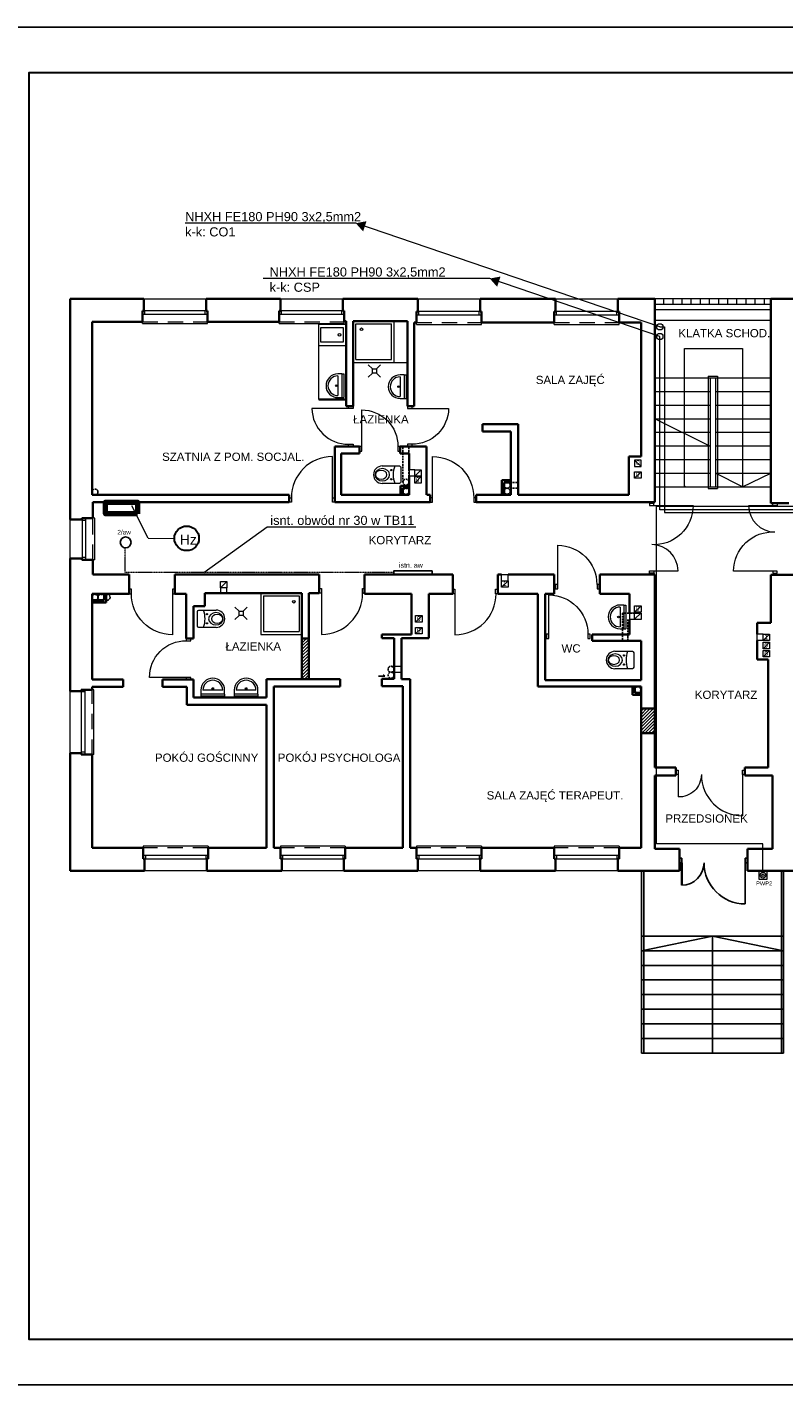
# Model space of a CAD drawing. Header units: millimetres. Extents: x -1249 to 11358, y -460 to 20182.
# Tile 16 of 37: x 1550 to 3205, y 11155 to 14125. Entities that reach past the tile are written whole.
import ezdxf
from ezdxf.enums import TextEntityAlignment as Align

# ---------------------------------------------------------------- set-up
doc = ezdxf.new("R2010")
doc.units = ezdxf.units.MM
for name, pattern in [('BORDERX2', [3.5, 1, -0.5, 1, -0.5, 0, -0.5]), ('DASHEDX2', [1.5, 1, -0.5]), ('DGN Style 2', [55.531736, 33.319042, -22.212694])]:
    doc.linetypes.add(name, pattern=pattern)
for name, color, linetype, lineweight in [('1 cienka', 7, 'Continuous', 9), ('dzrwi', 6, 'Continuous', 0), ('inwentaryzacja', 7, 'Continuous', 35), ('KONTURY', 92, 'Continuous', 30), ('OKNA', 3, 'Continuous', 20), ('proj.wentylacja', 214, 'Continuous', 25), ('proj.zamur.otworów', 251, 'Continuous', 15), ('przerywane', 7, 'DGN Style 2', 0), ('technologia', 160, 'Continuous', 35), ('WYPOSAZENIE', 4, 'Continuous', 0), ('ściana proj. - dział', 255, 'Continuous', 35)]:
    doc.layers.add(name, color=color, linetype=linetype, lineweight=lineweight)
for name, color, linetype in [('elektryka', 7, 'Continuous'), ('i_eE', 5, 'Continuous'), ('opisy', 7, 'Continuous'), ('OPRAWA02', 4, 'Continuous'), ('OPRAWAEX', 2, 'Continuous')]:
    doc.layers.add(name, color=color, linetype=linetype)
doc.styles.add('jagoda-100', font='arial.ttf', dxfattribs={"height": 18})
doc.styles.get("Standard").update_dxf_attribs({"font": 'ARIAL.TTF'})
doc.styles.add('Style-SWISSLT_1250', font='SWISSLT_1250.shx')
pattern_1 = [(45, (262851.428, -167947.0687), (-3.535533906, 3.535533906), [])]

# ---------------------------------------------------------------- blocks, each defined once
blk = doc.blocks.new('strzałka')
at = {"layer": 'i_eE', "transparency": 33554687}
h = blk.add_hatch(color=256, dxfattribs=at)
h.dxf.hatch_style = 1
h.paths.add_polyline_path([(4746.2, 7400.9), (4753.8, 7423.4), (4730.2, 7418.9)])
blk = doc.blocks.new('2aw')
blk.add_circle((67864, -24691), 118)
at = {"layer": 'OPRAWAEX', "color": 7}
blk.add_text('2/aw', height=100, dxfattribs=at).set_placement((67683, -24518))
blk = doc.blocks.new('*U142')
at = {"layer": 'OKNA', "linetype": 'Continuous'}
for p, q in [((72.5, 1), (-69.5, 1)), ((-66.5, 27), (69.5, 27)), ((-64.5, -7), (-64.5, 1)), ((67.5, -7), (67.5, 1)), ((72.5, -7), (-69.5, -7)), ((-69.5, -27), (-69.5, -23)), ((-69.5, -27), (72.5, -27)), ((72.5, -27), (72.5, -23))]:
    blk.add_line(p, q, dxfattribs=at)
at = {"layer": 'OKNA', "linetype": 'DGN Style 2'}
blk.add_line((-69.5, -23), (72.5, -23), dxfattribs=at)
blk = doc.blocks.new('*U143')
at = {"layer": 'OKNA', "linetype": 'Continuous'}
for p, q in [((72.5, 1), (-69.5, 1)), ((-66.5, 29), (69.5, 29)), ((-64.5, -7), (-64.5, 1)), ((67.5, -7), (67.5, 1)), ((72.5, -7), (-69.5, -7)), ((-69.5, -27), (-69.5, -23)), ((-69.5, -27), (72.5, -27)), ((72.5, -27), (72.5, -23))]:
    blk.add_line(p, q, dxfattribs=at)
at = {"layer": 'OKNA', "linetype": 'DGN Style 2'}
blk.add_line((-69.5, -23), (72.5, -23), dxfattribs=at)
blk = doc.blocks.new('*U144')
at = {"layer": 'OKNA', "linetype": 'Continuous'}
for p, q in [((75, 1), (-16, 1)), ((-13, 27), (72, 27)), ((-11, -7), (-11, 1)), ((70, -7), (70, 1)), ((75, -7), (-16, -7)), ((-16, -27), (-16, -23)), ((-16, -27), (75, -27)), ((75, -27), (75, -23))]:
    blk.add_line(p, q, dxfattribs=at)
at = {"layer": 'OKNA', "linetype": 'DGN Style 2'}
blk.add_line((-16, -23), (75, -23), dxfattribs=at)
blk = doc.blocks.new('*U145')
at = {"layer": 'OKNA', "linetype": 'Continuous'}
for p, q in [((72.5, 1), (-69.5, 1)), ((-66.5, 25), (69.5, 25)), ((-64.5, -7), (-64.5, 1)), ((67.5, -7), (67.5, 1)), ((72.5, -7), (-69.5, -7)), ((-69.5, -27), (-69.5, -23)), ((-69.5, -27), (72.5, -27)), ((72.5, -27), (72.5, -23))]:
    blk.add_line(p, q, dxfattribs=at)
at = {"layer": 'OKNA', "linetype": 'DGN Style 2'}
blk.add_line((-69.5, -23), (72.5, -23), dxfattribs=at)
blk = doc.blocks.new('A$C5D6B6965')
at = {"layer": 'WYPOSAZENIE'}
for p, q in [((15, 30), (0, 45)), ((15, 15), (0, 0)), ((15, 30), (30, 30)), ((15, 15), (15, 30)), ((30, 15), (15, 15)), ((30, 30), (45, 45)), ((30, 30), (30, 15)), ((30, 15), (45, 0))]:
    blk.add_line(p, q, dxfattribs=at)
blk = doc.blocks.new('istn. aw')
blk.add_lwpolyline([(2553.5, 16168.5), (2469.5, 16168.5), (2469.5, 16160.4), (2553.5, 16160.4)], close=True)
blk.add_text('istn. aw', height=11.03).set_placement((2480.6, 16175.2))

msp = doc.modelspace()

# ---------------------------------------------------------------- hatches: boundary and pattern name
at = {"layer": 'dzrwi'}
h = msp.add_hatch(color=256, dxfattribs=at)
edge = h.paths.add_edge_path()
edge.add_arc((2988.235, 13119.788), 2.531, 0, 360)
at = {"layer": 'proj.zamur.otworów'}
h = msp.add_hatch(dxfattribs=at)
h.set_pattern_fill('ANSI31', color=256, scale=40, style=0)
h.set_pattern_definition(pattern_1)
h.paths.add_polyline_path([(2150.735, 12698.788), (2165.735, 12698.788), (2165.735, 12787.788), (2150.735, 12787.788)])
h = msp.add_hatch(dxfattribs=at)
h.set_pattern_fill('ANSI31', color=256, scale=40, style=0)
h.set_pattern_definition(pattern_1)
h.paths.add_polyline_path([(2912.735, 12607.788), (2922.735, 12607.788), (2922.735, 12634.788), (2912.735, 12634.788)])
h.paths.add_polyline_path([(2912.735, 12629.788), (2902.735, 12629.788), (2902.735, 12607.788), (2912.735, 12607.788)])
h.paths.add_polyline_path([(2912.735, 12629.788), (2912.735, 12634.788), (2902.735, 12634.788), (2902.735, 12629.788)])
h.paths.add_polyline_path([(2902.735, 12634.788), (2892.735, 12634.788), (2892.735, 12607.788), (2902.735, 12607.788)])
h.paths.add_polyline_path([(2902.735, 12607.788), (2892.735, 12607.788), (2892.735, 12580.788), (2902.735, 12580.788)])
h.paths.add_polyline_path([(2912.735, 12607.788), (2902.735, 12607.788), (2902.735, 12585.788), (2912.735, 12585.788)])
h.paths.add_polyline_path([(2912.735, 12580.788), (2922.735, 12580.788), (2922.735, 12607.788), (2912.735, 12607.788)])
h.paths.add_polyline_path([(2902.735, 12585.788), (2902.735, 12580.788), (2912.735, 12580.788), (2912.735, 12585.788)])

# ---------------------------------------------------------------- linework, layer by layer
at = {"layer": '1 cienka', "color": 1, "linetype": 'Continuous'}
for q in [(1778.786, 13077.926), (1871.901, 13006.836)]:
    msp.add_line((1814.759, 13006.898), q, dxfattribs=at)
at = {"layer": '1 cienka', "color": 1, "linetype": 'Continuous', "lineweight": 30}
msp.add_circle((1898.772, 13006.836), 26.871, dxfattribs=at)
at = {"layer": 'dzrwi'}
for p, q in [((3176.735, 13530.788), (2922.735, 13530.788)), ((2922.735, 13519.288), (3176.735, 13519.288)), ((2942.735, 13519.288), (2942.735, 13530.788)), ((2962.735, 13519.288), (2962.735, 13530.788)), ((2982.735, 13519.288), (2982.735, 13530.788)), ((3002.735, 13519.288), (3002.735, 13530.788)), ((3022.735, 13519.288), (3022.735, 13530.788)), ((3042.735, 13519.288), (3042.735, 13530.788)), ((3062.735, 13519.288), (3062.735, 13530.788)), ((3082.735, 13519.288), (3082.735, 13530.788)), ((3102.735, 13519.288), (3102.735, 13530.788)), ((3176.735, 13530.788), (3122.735, 13530.788)), ((3122.735, 13519.288), (3122.735, 13530.788)), ((3142.735, 13519.288), (3142.735, 13530.788)), ((3162.735, 13519.288), (3162.735, 13530.788)), ((2922.735, 13507.788), (3176.735, 13507.788)), ((2187.107, 13475.021), (2247.735, 13475.021)), ((2187.735, 13310.788), (2187.735, 13475.021)), ((2192.47, 13468.021), (2240.908, 13468.021)), ((2192.47, 13436.146), (2192.47, 13468.021)), ((2240.908, 13468.021), (2240.908, 13436.146)), ((2243.235, 13475.021), (2247.735, 13475.021)), ((2247.735, 13475.021), (2247.735, 13428.769)), ((2268.735, 13475.788), (2346.735, 13475.788)), ((2268.735, 13397.788), (2268.735, 13475.788)), ((2346.735, 13397.788), (2346.735, 13475.788)), ((2352.735, 13391.788), (2352.735, 13481.788)), ((2922.735, 13483.788), (3176.735, 13483.788)), ((2187.107, 13428.769), (2247.735, 13428.769)), ((2240.908, 13436.146), (2192.47, 13436.146)), ((2268.735, 13397.788), (2346.735, 13397.788)), ((2238.171, 13366.598), (2229.531, 13366.598)), ((2238.171, 13366.598), (2242.513, 13366.598)), ((2238.171, 13366.598), (2238.171, 13314.758)), ((2242.513, 13366.598), (2242.513, 13314.758)), ((2262.735, 13391.788), (2381.735, 13391.788)), ((2229.531, 13362.278), (2229.531, 13319.078)), ((2374.432, 13364.532), (2365.792, 13364.532)), ((2365.792, 13360.212), (2365.792, 13317.012)), ((2374.432, 13364.532), (2378.774, 13364.532)), ((2374.432, 13364.532), (2374.432, 13312.692)), ((2378.774, 13364.532), (2378.774, 13312.692)), ((2922.735, 13357.788), (3176.735, 13357.788)), ((3039.735, 13361.788), (3039.735, 13115.788)), ((3039.735, 13361.788), (3059.735, 13361.788)), ((3043.735, 13357.788), (3043.735, 13119.788)), ((3055.735, 13357.788), (3055.735, 13119.788)), ((3059.735, 13361.788), (3059.735, 13115.788)), ((2229.531, 13314.758), (2242.513, 13314.758)), ((2238.171, 13314.758), (2242.513, 13314.758)), ((2365.792, 13312.692), (2378.774, 13312.692)), ((2374.432, 13312.692), (2378.774, 13312.692)), ((2922.735, 13328.038), (3043.735, 13328.038)), ((3055.735, 13328.038), (3176.735, 13328.038)), ((2252.735, 13290.788), (2172.735, 13290.788)), ((2281.735, 13207.788), (2281.735, 13287.795)), ((2391.735, 13290.788), (2471.735, 13290.788)), ((2922.735, 13298.288), (3043.735, 13298.288)), ((3055.735, 13298.288), (3176.735, 13298.288)), ((2922.735, 13268.538), (3043.735, 13268.538)), ((3041.735, 13209.038), (2922.735, 13268.538)), ((3055.735, 13268.538), (3176.735, 13268.538)), ((2922.735, 13238.788), (3043.735, 13238.788)), ((3055.735, 13238.788), (3176.735, 13238.788)), ((2922.735, 13209.038), (3043.735, 13209.038)), ((3055.735, 13209.038), (3176.735, 13209.038)), ((2217.735, 13095.788), (2217.735, 13185.788)), ((2436.735, 13095.788), (2436.735, 13185.788)), ((2878.735, 13178.143), (2878.735, 13164.143)), ((2892.735, 13164.143), (2878.735, 13178.143)), ((2922.735, 13179.288), (3043.735, 13179.288)), ((3055.735, 13179.288), (3176.735, 13179.288)), ((2397.735, 13156.725), (2385.735, 13156.725)), ((2385.735, 13156.725), (2385.735, 13142.725)), ((2397.735, 13142.725), (2385.735, 13142.725)), ((2397.735, 13142.725), (2411.735, 13156.725)), ((2397.735, 13127.786), (2411.735, 13141.786)), ((2878.735, 13138.143), (2892.735, 13152.143)), ((2892.735, 13152.143), (2892.735, 13138.143)), ((2922.735, 13149.538), (3043.735, 13149.538)), ((3055.735, 13149.538), (3176.735, 13149.538)), ((3114.735, 13119.788), (3055.735, 13149.538)), ((3114.735, 13119.788), (3176.735, 13149.538)), ((2922.735, 13119.788), (3043.735, 13119.788)), ((3039.735, 13115.788), (3059.735, 13115.788)), ((3043.735, 13119.788), (3176.735, 13119.788)), ((2911.609, 13083.16), (2911.609, 13078.41)), ((2921.109, 13083.16), (2911.609, 13083.16)), ((2911.609, 13078.41), (2921.109, 13078.41)), ((2921.109, 13078.41), (2921.109, 13083.16)), ((2921.109, 13078.41), (3006.609, 13078.41)), ((3180.92, 13078.177), (3128.261, 13078.177)), ((3180.92, 13078.177), (3180.92, 13082.927)), ((3180.92, 13082.927), (3190.42, 13082.927)), ((3190.42, 13078.177), (3180.92, 13078.177)), ((3190.42, 13082.927), (3190.42, 13078.177)), ((2710.659, 12906.162), (2710.659, 12991.662)), ((2587.833, 12913.788), (2587.833, 12927.788)), ((2587.833, 12927.788), (2601.833, 12927.788)), ((2601.833, 12913.788), (2601.833, 12927.788)), ((2911.609, 12930.883), (2911.609, 12935.633)), ((2911.609, 12935.633), (2921.109, 12935.633)), ((2921.109, 12930.883), (2911.609, 12930.883)), ((2921.109, 12935.633), (2921.109, 12930.883)), ((2921.109, 12935.633), (2973.768, 12935.633)), ((3180.92, 12935.4), (3095.42, 12935.4)), ((3190.42, 12935.4), (3180.92, 12935.4)), ((3180.92, 12935.4), (3180.92, 12930.65)), ((3180.92, 12930.65), (3190.42, 12930.65)), ((3190.42, 12930.65), (3190.42, 12935.4)), ((1972.735, 12898.788), (1986.735, 12912.788)), ((2587.833, 12900.036), (2601.833, 12914.036)), ((1867.735, 12885.788), (1867.735, 12795.788)), ((2060.735, 12886.788), (2060.735, 12796.788)), ((2066.735, 12880.788), (2066.735, 12802.788)), ((2066.735, 12880.788), (2144.735, 12880.788)), ((2144.735, 12880.788), (2144.735, 12802.788)), ((2193.735, 12886.788), (2193.735, 12796.788)), ((2485.735, 12885.788), (2485.735, 12795.788)), ((2691.007, 12797.552), (2691.007, 12883.052)), ((2855.454, 12860.866), (2846.814, 12860.866)), ((2855.454, 12860.866), (2859.795, 12860.866)), ((2855.454, 12860.866), (2855.454, 12809.026)), ((2859.795, 12860.866), (2859.795, 12809.026)), ((2399.727, 12823.788), (2413.727, 12837.788)), ((2413.727, 12837.788), (2413.727, 12823.788)), ((2846.814, 12856.546), (2846.814, 12813.346)), ((2878.735, 12843.473), (2867.735, 12843.473)), ((2867.735, 12843.473), (2867.735, 12829.473)), ((2878.735, 12845.194), (2892.735, 12859.194)), ((2878.735, 12829.72), (2892.735, 12843.72)), ((2892.735, 12859.194), (2892.735, 12845.194)), ((2066.735, 12802.788), (2144.735, 12802.788)), ((2399.727, 12797.788), (2399.727, 12811.788)), ((2399.727, 12797.788), (2413.727, 12811.788)), ((2846.814, 12809.026), (2859.795, 12809.026)), ((2855.454, 12809.026), (2859.795, 12809.026)), ((2878.735, 12829.473), (2867.735, 12829.473)), ((2060.735, 12796.788), (2150.735, 12796.788)), ((3159.735, 12797.385), (3146.735, 12797.385)), ((3146.735, 12783.385), (3146.735, 12797.385)), ((3159.735, 12783.385), (3146.735, 12783.385)), ((3159.735, 12783.385), (3173.735, 12797.385)), ((3159.735, 12765.403), (3173.735, 12779.403)), ((3159.735, 12747.47), (3173.735, 12761.47)), ((1897.735, 12702.788), (1817.735, 12702.788)), ((1929.996, 12674.81), (1929.996, 12661.828)), ((1929.996, 12666.17), (1929.996, 12661.828)), ((1981.836, 12666.17), (1929.996, 12666.17)), ((1981.836, 12661.828), (1929.996, 12661.828)), ((1977.516, 12674.81), (1934.316, 12674.81)), ((1981.836, 12666.17), (1981.836, 12674.81)), ((1981.836, 12666.17), (1981.836, 12661.828)), ((2002.88, 12674.81), (2002.88, 12661.828)), ((2002.88, 12666.17), (2002.88, 12661.828)), ((2054.72, 12666.17), (2002.88, 12666.17)), ((2054.72, 12661.828), (2002.88, 12661.828)), ((2050.4, 12674.81), (2007.2, 12674.81)), ((2054.72, 12666.17), (2054.72, 12674.81)), ((2054.72, 12666.17), (2054.72, 12661.828)), ((2973.735, 12490.079), (2973.735, 12441.119)), ((3114.735, 12490.079), (3114.735, 12400.079))]:
    msp.add_line(p, q, dxfattribs=at)
at = {"layer": 'dzrwi', "flags": 128}
for points in [[(2988.235, 13119.788), (2988.235, 13421.816), (3114.735, 13421.816), (3114.735, 13119.788)], [(1972.735, 12898.788), (1972.735, 12886.788), (1986.735, 12886.788), (1986.735, 12898.788)]]:
    msp.add_lwpolyline(points, dxfattribs=at)
for points in [[(2262.735, 13295.788), (2262.735, 13290.788), (2252.735, 13290.788), (2252.735, 13295.788)], [(2381.735, 13295.788), (2381.735, 13290.788), (2391.735, 13290.788), (2391.735, 13295.788)], [(2262.735, 13212.788), (2262.735, 13207.788), (2252.735, 13207.788), (2252.735, 13212.788)], [(2276.735, 13197.788), (2281.735, 13197.788), (2281.735, 13207.788), (2276.735, 13207.788)], [(2360.735, 13197.788), (2365.735, 13197.788), (2365.735, 13207.788), (2360.735, 13207.788)], [(2381.735, 13212.788), (2381.735, 13207.788), (2391.735, 13207.788), (2391.735, 13212.788)], [(2892.735, 13178.143), (2878.735, 13178.143), (2878.735, 13164.143), (2892.735, 13164.143)], [(2397.735, 13156.725), (2411.735, 13156.725), (2411.735, 13142.725), (2397.735, 13142.725)], [(2397.735, 13141.786), (2411.735, 13141.786), (2411.735, 13127.786), (2397.735, 13127.786)], [(2878.735, 13152.143), (2892.735, 13152.143), (2892.735, 13138.143), (2878.735, 13138.143)], [(2127.735, 13085.788), (2122.735, 13085.788), (2122.735, 13095.788), (2127.735, 13095.788)], [(2222.735, 13085.788), (2217.735, 13085.788), (2217.735, 13095.788), (2222.735, 13095.788)], [(2431.735, 13085.788), (2436.735, 13085.788), (2436.735, 13095.788), (2431.735, 13095.788)], [(2526.735, 13085.788), (2531.735, 13085.788), (2531.735, 13095.788), (2526.735, 13095.788)], [(1777.735, 12895.788), (1772.735, 12895.788), (1772.735, 12885.788), (1777.735, 12885.788)], [(1872.735, 12895.788), (1867.735, 12895.788), (1867.735, 12885.788), (1872.735, 12885.788)], [(1972.735, 12912.788), (1986.735, 12912.788), (1986.735, 12898.788), (1972.735, 12898.788)], [(2188.735, 12896.788), (2193.735, 12896.788), (2193.735, 12886.788), (2188.735, 12886.788)], [(2283.735, 12896.788), (2288.735, 12896.788), (2288.735, 12886.788), (2283.735, 12886.788)], [(2480.735, 12895.788), (2485.735, 12895.788), (2485.735, 12885.788), (2480.735, 12885.788)], [(2574.735, 12895.788), (2579.735, 12895.788), (2579.735, 12885.788), (2574.735, 12885.788)], [(2587.833, 12913.788), (2601.833, 12913.788), (2601.833, 12899.788), (2587.833, 12899.788)], [(2705.909, 12896.662), (2710.659, 12896.662), (2710.659, 12906.162), (2705.909, 12906.162)], [(2796.483, 12896.662), (2801.233, 12896.662), (2801.233, 12906.162), (2796.483, 12906.162)], [(2399.727, 12837.788), (2413.727, 12837.788), (2413.727, 12823.788), (2399.727, 12823.788)], [(2878.735, 12859.194), (2892.735, 12859.194), (2892.735, 12845.194), (2878.735, 12845.194)], [(2878.735, 12843.473), (2892.735, 12843.473), (2892.735, 12829.473), (2878.735, 12829.473)], [(2399.727, 12811.788), (2413.727, 12811.788), (2413.727, 12797.788), (2399.727, 12797.788)], [(1907.735, 12782.788), (1907.735, 12787.788), (1897.735, 12787.788), (1897.735, 12782.788)], [(2686.257, 12788.052), (2691.007, 12788.052), (2691.007, 12797.552), (2686.257, 12797.552)], [(2776.507, 12788.052), (2781.257, 12788.052), (2781.257, 12797.552), (2776.507, 12797.552)], [(3159.735, 12797.385), (3173.735, 12797.385), (3173.735, 12783.385), (3159.735, 12783.385)], [(3159.735, 12779.403), (3173.735, 12779.403), (3173.735, 12765.403), (3159.735, 12765.403)], [(3159.735, 12761.47), (3173.735, 12761.47), (3173.735, 12747.47), (3159.735, 12747.47)], [(1907.735, 12697.788), (1907.735, 12702.788), (1897.735, 12702.788), (1897.735, 12697.788)], [(2968.735, 12500.079), (2973.735, 12500.079), (2973.735, 12490.079), (2968.735, 12490.079)], [(3114.735, 12500.079), (3119.735, 12500.079), (3119.735, 12490.079), (3114.735, 12490.079)]]:
    msp.add_lwpolyline(points, close=True, dxfattribs=at)
at = {"layer": 'dzrwi'}
for points in [[(2326.46, 13165.108), (2364.46, 13165.108, -0.41421356), (2367.46, 13162.108), (2367.46, 13130.108, -0.41421356), (2364.46, 13127.108), (2326.46, 13127.108)], [(1963.21, 12811.939), (1925.21, 12811.939, -0.41421356), (1922.21, 12814.939), (1922.21, 12846.939, -0.41421356), (1925.21, 12849.939), (1963.21, 12849.939)], [(2835.788, 12759.707), (2873.788, 12759.707, -0.41421356), (2876.788, 12756.707), (2876.788, 12724.707, -0.41421356), (2873.788, 12721.707), (2835.788, 12721.707)]]:
    msp.add_lwpolyline(points, format="xyb", dxfattribs=at)
for centre, radius in [((2233.101, 13452.108), 2.884), ((2281.251, 13464.135), 2.884), ((2226.055, 13340.678), 1.808), ((2362.316, 13338.612), 1.808), ((2346.46, 13156.108), 1.449), ((2346.46, 13136.108), 1.449), ((2133.082, 12868.272), 2.884), ((1943.21, 12840.939), 1.449), ((2843.338, 12834.946), 1.808), ((1943.21, 12820.939), 1.449), ((2855.788, 12750.707), 1.449), ((2855.788, 12730.707), 1.449), ((1955.916, 12678.286), 1.808), ((2028.8, 12678.286), 1.808)]:
    msp.add_circle(centre, radius, dxfattribs=at)
for centre, radius, start, end in [((2229.531, 13340.678), 25.92, 90, 270), ((2229.531, 13340.678), 21.6, 90, 270), ((2365.792, 13338.612), 25.92, 90, 270), ((2365.792, 13338.612), 21.6, 90, 270), ((2251.735, 13291.788), 79.006, 180.725224, 270.725224), ((2217.735, 13095.788), 90, 90, 180), ((2326.46, 13146.108), 19, 90, 270), ((2405.454, 13146.108), 54.824, 159.722814, 200.277186), ((3185.67, 13078.177), 57.409, 180, 270), ((2916.359, 12935.633), 57.409, 0, 90), ((2193.735, 12886.788), 90, 270, 0), ((2485.735, 12885.788), 90, 270, 0), ((2846.814, 12834.946), 25.92, 90, 270), ((1884.216, 12830.939), 54.824, 339.722814, 20.277186), ((1963.21, 12830.939), 19, 270, 90), ((2846.814, 12834.946), 21.6, 90, 270), ((2835.788, 12740.707), 19, 90, 270), ((2914.782, 12740.707), 54.824, 159.722814, 200.277186), ((1955.916, 12674.81), 25.92, 0, 180), ((1955.916, 12674.81), 21.6, 0, 180), ((2028.8, 12674.81), 25.92, 0, 180), ((2028.8, 12674.81), 21.6, 0, 180), ((3114.735, 12490.079), 90, 180, 270)]:
    msp.add_arc(centre, radius, start, end, dxfattribs=at)
at = {"layer": 'dzrwi', "extrusion": (0, 0, -1)}
for centre, radius, start, end in [((-2281.735, 13208.788), 79.006, 90, 180.725224), ((-2392.735, 13291.788), 79.006, 180.725224, 270.725224), ((-2436.735, 13095.788), 90, 90, 180), ((-2710.659, 12906.162), 85.5, 90, 180), ((-1867.735, 12885.788), 90, 270, 0), ((-2691.007, 12797.552), 85.5, 90, 180), ((-1896.735, 12703.788), 79.006, 359.274776, 90.725224), ((-2975.735, 12490.079), 49, 180, 272.339253)]:
    msp.add_arc(centre, radius, start, end, dxfattribs=at)
for centre, major_axis, ratio in [((2326.884, 13146.108), (-15.94, 0), 0.84303386), ((2324.146, 13146.108), (-12.457, 0), 0.76034817), ((1962.786, 12830.939), (15.94, 0), 0.84303386), ((1965.523, 12830.939), (12.457, 0), 0.76034817), ((2836.212, 12740.707), (-15.94, 0), 0.84303386), ((2833.475, 12740.707), (-12.457, 0), 0.76034817)]:
    msp.add_ellipse(centre, major_axis=major_axis, ratio=ratio, dxfattribs=at)
for centre, major_axis in [((2921.109, 13078.41), (-60.458, -60.458)), ((3180.92, 12935.4), (60.458, 60.458))]:
    msp.add_ellipse(centre, major_axis=major_axis, ratio=1, start_param=3.92699082, end_param=5.55337132, dxfattribs=at)
at = {"layer": 'elektryka', "color": 1, "linetype": 'ByBlock', "lineweight": 80}
msp.add_lwpolyline([(1791.339, 13060.801), (1721.339, 13060.801), (1721.339, 13085.788), (1791.339, 13085.788)], close=True, dxfattribs=at)
at = {"layer": 'i_eE', "lineweight": 18}
for points in [[(2933.852, 13469.722), (2944.179, 13469.722), (2944.179, 13063.399), (4807.652, 13063.399), (4807.652, 13128.952), (5114.069, 13128.952), (5114.069, 13724.24), (5102.331, 13734.656)], [(3159.584, 12278.967), (3159.584, 12338.602), (2926.41, 12338.602), (2926.41, 13077.297), (4797.078, 13077.297), (4797.078, 13141.088), (5102.331, 13141.088), (5102.331, 13693.778)], [(5102.331, 13714.482), (5108.218, 13708.537), (5108.218, 13135.088), (4802.41, 13135.088), (4802.41, 13069.396), (2933.647, 13069.395), (2933.852, 13448.411)]]:
    msp.add_lwpolyline(points, dxfattribs=at)
at = {"layer": 'i_eE', "lineweight": 9}
for points in [[(2933.852, 13469.572), (2268.741, 13696.177), (1895.384, 13696.177)], [(2933.852, 13448.411), (2561.959, 13575.116), (2066.386, 13575.116)]]:
    msp.add_lwpolyline(points, dxfattribs=at)
at = {"layer": 'i_eE', "lineweight": 5}
msp.add_lwpolyline([(1936.04, 12931.851), (2075.102, 13032.286), (2400.217, 13032.286)], dxfattribs=at)
at = {"layer": 'i_eE', "linetype": 'BORDERX2', "lineweight": 18}
msp.add_lwpolyline([(2352.068, 12931.851), (1763.847, 12931.851), (1763.847, 12986.331)], dxfattribs=at)
at = {"layer": 'i_eE', "lineweight": 18}
msp.add_lwpolyline([(3150.435, 12261.145), (3168.733, 12261.145), (3168.733, 12278.967), (3150.435, 12278.967)], close=True, dxfattribs=at)
for centre, radius in [((2933.852, 13469.572), 6.842), ((2933.852, 13448.411), 6.842), ((3159.703, 12269.936), 6.179), ((3159.703, 12269.936), 2.615)]:
    msp.add_circle(centre, radius, dxfattribs=at)
at = {"layer": 'inwentaryzacja'}
for p, q in [((1643.735, 13530.788), (1805.235, 13530.788)), ((1643.735, 13047.788), (1643.735, 13530.788)), ((1805.235, 13504.788), (1805.235, 13530.788)), ((2104.235, 13530.788), (1941.235, 13530.788)), ((1941.235, 13504.788), (1941.235, 13530.788)), ((2104.235, 13504.788), (2104.235, 13530.788)), ((2240.235, 13530.788), (2404.735, 13530.788)), ((2240.235, 13504.788), (2240.235, 13530.788)), ((2404.735, 13502.788), (2404.735, 13530.788)), ((2705.735, 13530.788), (2540.735, 13530.788)), ((2540.735, 13502.788), (2540.735, 13530.788)), ((2705.735, 13502.788), (2705.735, 13530.788)), ((2841.735, 13502.788), (2841.735, 13530.788)), ((2922.735, 13530.788), (2841.735, 13530.788)), ((2922.735, 13530.788), (2922.735, 13085.788)), ((3176.735, 13530.788), (3176.735, 13083.788)), ((3263.735, 13530.788), (3176.735, 13530.788)), ((1802.235, 13480.788), (1802.235, 13504.788)), ((1802.235, 13504.788), (1805.235, 13504.788)), ((1802.235, 13496.788), (1802.235, 13504.788)), ((1944.235, 13504.788), (1941.235, 13504.788)), ((1944.235, 13480.788), (1944.235, 13504.788)), ((1944.235, 13496.788), (1944.235, 13504.788)), ((2101.235, 13480.788), (2101.235, 13504.788)), ((2101.235, 13504.788), (2104.235, 13504.788)), ((2101.235, 13496.788), (2101.235, 13504.788)), ((2243.235, 13504.788), (2240.235, 13504.788)), ((2243.235, 13481.788), (2243.235, 13504.788)), ((2243.235, 13496.788), (2243.235, 13504.788)), ((2401.735, 13478.788), (2401.735, 13502.788)), ((2401.735, 13502.788), (2404.735, 13502.788)), ((2401.735, 13494.788), (2401.735, 13502.788)), ((2543.735, 13502.788), (2540.735, 13502.788)), ((2543.735, 13478.788), (2543.735, 13502.788)), ((2543.735, 13494.788), (2543.735, 13502.788)), ((2702.735, 13478.788), (2702.735, 13502.788)), ((2702.735, 13502.788), (2705.735, 13502.788)), ((2702.735, 13494.788), (2702.735, 13502.788)), ((2844.735, 13502.788), (2841.735, 13502.788)), ((2844.735, 13478.788), (2844.735, 13502.788)), ((2844.735, 13494.788), (2844.735, 13502.788)), ((1802.235, 13480.788), (1691.735, 13480.788)), ((1691.735, 13480.788), (1691.735, 13101.788)), ((1944.235, 13480.788), (2101.235, 13480.788)), ((2243.235, 13481.788), (2247.735, 13481.788)), ((2247.735, 13295.788), (2247.735, 13481.788)), ((2262.735, 13295.788), (2262.735, 13481.788)), ((2262.735, 13481.788), (2381.735, 13481.788)), ((2381.735, 13481.788), (2381.735, 13295.788)), ((2396.735, 13478.788), (2396.735, 13295.788)), ((2396.735, 13478.788), (2401.735, 13478.788)), ((2543.735, 13478.788), (2702.735, 13478.788)), ((2844.735, 13478.788), (2892.735, 13478.788)), ((2892.735, 13185.788), (2892.735, 13478.788)), ((2187.735, 13310.788), (2247.735, 13310.788)), ((2247.735, 13295.788), (2262.735, 13295.788)), ((2381.735, 13295.788), (2396.735, 13295.788)), ((2545.735, 13256.788), (2623.735, 13256.788)), ((2545.735, 13256.788), (2545.735, 13240.788)), ((2623.735, 13101.788), (2623.735, 13256.788)), ((2545.735, 13240.788), (2607.735, 13240.788)), ((2607.735, 13240.788), (2607.735, 13101.788)), ((2222.735, 13207.788), (2255.735, 13207.788)), ((2222.735, 13207.788), (2222.735, 13085.788)), ((2236.735, 13192.788), (2276.735, 13192.788)), ((2236.735, 13192.788), (2236.735, 13101.788)), ((2255.735, 13207.788), (2276.735, 13207.788)), ((2276.735, 13192.788), (2276.735, 13207.788)), ((2365.735, 13192.788), (2365.735, 13207.788)), ((2365.735, 13207.788), (2387.735, 13207.788)), ((2365.735, 13192.788), (2385.735, 13192.788)), ((2385.735, 13192.788), (2385.735, 13156.725)), ((2402.735, 13207.788), (2387.735, 13207.788)), ((2402.735, 13207.788), (2423.735, 13207.788)), ((2423.735, 13101.788), (2423.735, 13207.788)), ((2865.735, 13185.788), (2892.735, 13185.788)), ((2865.735, 13101.788), (2865.735, 13185.788)), ((2385.735, 13142.725), (2385.735, 13101.788)), ((2122.735, 13101.788), (1691.735, 13101.788)), ((2122.735, 13085.788), (2122.735, 13101.788)), ((2222.735, 13101.788), (2222.735, 13085.788)), ((2236.735, 13101.788), (2385.735, 13101.788)), ((2424.37, 13101.788), (2431.735, 13101.788)), ((2431.735, 13101.788), (2431.735, 13085.788)), ((2531.735, 13101.788), (2531.735, 13085.788)), ((2531.735, 13101.788), (2607.735, 13101.788)), ((2623.735, 13101.788), (2865.735, 13101.788)), ((2122.735, 13085.788), (1693.735, 13085.788)), ((1693.735, 13050.788), (1693.735, 13085.788)), ((2222.735, 13085.788), (2431.735, 13085.788)), ((2531.735, 13085.788), (2922.735, 13085.788)), ((3215.941, 13083.788), (3176.735, 13083.788)), ((1669.735, 13047.788), (1643.735, 13047.788)), ((1693.735, 13050.788), (1669.735, 13050.788)), ((1669.735, 13050.788), (1669.735, 13047.788)), ((1677.735, 13050.788), (1669.735, 13050.788)), ((1643.735, 12962.788), (1643.735, 12672.788)), ((1669.735, 12962.788), (1643.735, 12962.788)), ((1669.735, 12959.788), (1669.735, 12962.788)), ((1693.735, 12959.788), (1669.735, 12959.788)), ((1677.735, 12959.788), (1669.735, 12959.788)), ((1693.735, 12959.788), (1693.735, 12927.788)), ((1772.735, 12927.788), (1693.735, 12927.788)), ((1772.735, 12927.788), (1772.735, 12885.788)), ((1772.735, 12927.788), (1772.735, 12885.788)), ((2188.735, 12927.788), (1872.735, 12927.788)), ((1872.735, 12927.788), (1872.735, 12885.788)), ((2188.735, 12886.788), (2188.735, 12927.788)), ((2287.735, 12885.788), (2287.735, 12927.788)), ((2480.735, 12927.788), (2287.735, 12927.788)), ((2480.735, 12885.788), (2480.735, 12927.788)), ((2579.735, 12885.788), (2579.735, 12927.788)), ((2587.833, 12927.788), (2579.735, 12927.788)), ((2702.735, 12927.788), (2601.833, 12927.788)), ((2702.735, 12927.788), (2702.735, 12885.788)), ((2922.735, 12927.788), (2802.735, 12927.788)), ((2802.735, 12927.788), (2802.735, 12885.788)), ((2922.735, 12927.788), (2922.735, 12634.788)), ((3176.735, 12821.788), (3176.735, 12926.788)), ((3319.735, 12926.788), (3176.735, 12926.788)), ((1691.735, 12697.788), (1691.735, 12885.788)), ((1772.735, 12885.788), (1691.735, 12885.788)), ((1872.735, 12885.788), (1897.735, 12885.788)), ((1897.735, 12885.788), (1897.735, 12787.788)), ((1938.735, 12858.788), (1938.735, 12886.788)), ((2150.735, 12886.788), (1938.735, 12886.788)), ((2150.735, 12787.788), (2150.735, 12886.788)), ((2165.735, 12787.788), (2165.735, 12886.788)), ((2165.735, 12886.788), (2188.735, 12886.788)), ((2287.735, 12885.788), (2390.735, 12885.788)), ((2390.735, 12796.788), (2390.735, 12885.788)), ((2428.735, 12885.788), (2428.735, 12788.788)), ((2428.735, 12885.788), (2480.735, 12885.788)), ((2579.735, 12885.788), (2666.735, 12885.788)), ((2666.735, 12885.788), (2666.735, 12842.788)), ((2682.735, 12885.788), (2682.735, 12842.788)), ((2682.735, 12885.788), (2702.735, 12885.788)), ((2802.735, 12885.788), (2867.735, 12885.788)), ((2867.735, 12885.788), (2867.735, 12843.473)), ((1913.735, 12787.788), (1913.735, 12858.788)), ((1913.735, 12858.788), (1938.735, 12858.788)), ((2867.735, 12829.473), (2867.735, 12796.788)), ((3146.735, 12821.788), (3146.735, 12797.385)), ((3146.735, 12821.788), (3176.735, 12821.788)), ((1897.735, 12787.788), (1913.735, 12787.788)), ((2150.735, 12787.788), (2165.735, 12787.788)), ((2325.735, 12796.788), (2390.735, 12796.788)), ((2325.735, 12796.788), (2325.735, 12788.788)), ((2352.735, 12788.788), (2325.735, 12788.788)), ((2352.735, 12699.788), (2352.735, 12788.788)), ((2368.735, 12788.788), (2428.735, 12788.788)), ((2368.735, 12788.788), (2368.735, 12698.788)), ((2785.735, 12796.788), (2867.735, 12796.788)), ((2785.735, 12796.788), (2785.735, 12782.788)), ((2785.735, 12782.788), (2892.735, 12782.788)), ((2892.735, 12782.788), (2892.735, 12696.788)), ((3146.735, 12783.385), (3146.735, 12741.788)), ((2666.735, 12753.788), (2666.735, 12682.788)), ((2682.735, 12753.788), (2682.735, 12696.788)), ((3146.735, 12741.788), (3170.735, 12741.788)), ((3170.735, 12505.788), (3170.735, 12741.788)), ((1759.735, 12697.788), (1691.735, 12697.788)), ((1759.735, 12681.788), (1759.735, 12697.788)), ((1845.735, 12697.788), (1913.735, 12697.788)), ((1845.735, 12681.788), (1845.735, 12697.788)), ((1913.735, 12658.788), (1913.735, 12697.788)), ((2073.735, 12658.788), (2073.735, 12698.788)), ((2073.735, 12698.788), (2150.735, 12698.788)), ((2089.735, 12682.788), (2234.735, 12682.788)), ((2089.735, 12682.788), (2089.735, 12329.788)), ((2150.735, 12698.788), (2234.735, 12698.788)), ((2234.735, 12698.788), (2234.735, 12682.788)), ((2352.735, 12699.788), (2325.735, 12699.788)), ((2325.735, 12699.788), (2325.735, 12683.788)), ((2371.735, 12683.788), (2325.735, 12683.788)), ((2368.735, 12698.788), (2387.735, 12698.788)), ((2371.735, 12329.788), (2371.735, 12683.788)), ((2387.735, 12329.788), (2387.735, 12698.788)), ((2666.735, 12682.788), (2892.735, 12682.788)), ((2682.735, 12696.788), (2892.735, 12696.788)), ((2892.735, 12634.788), (2892.735, 12682.788)), ((1667.735, 12672.788), (1643.735, 12672.788)), ((1691.735, 12675.788), (1667.735, 12675.788)), ((1667.735, 12675.788), (1667.735, 12672.788)), ((1675.735, 12675.788), (1667.735, 12675.788)), ((1759.735, 12681.788), (1691.735, 12681.788)), ((1691.735, 12675.788), (1691.735, 12681.788)), ((1898.735, 12681.788), (1845.735, 12681.788)), ((1898.735, 12642.788), (1898.735, 12681.788)), ((2073.735, 12658.788), (1913.735, 12658.788)), ((2073.735, 12642.788), (1898.735, 12642.788)), ((2073.735, 12642.788), (2073.735, 12329.788)), ((2922.735, 12634.788), (2892.735, 12634.788)), ((2892.735, 12580.788), (2892.735, 12634.788)), ((2922.735, 12580.788), (2922.735, 12634.788)), ((2892.735, 12329.788), (2892.735, 12580.788)), ((2922.735, 12580.788), (2892.735, 12580.788)), ((2922.735, 12580.788), (2922.735, 12505.788)), ((1643.735, 12279.788), (1643.735, 12536.788)), ((1667.735, 12536.788), (1643.735, 12536.788)), ((1667.735, 12533.788), (1667.735, 12536.788)), ((1691.735, 12533.788), (1667.735, 12533.788)), ((1675.735, 12533.788), (1667.735, 12533.788)), ((1691.735, 12533.788), (1691.735, 12329.788)), ((2922.735, 12505.788), (2968.735, 12505.788)), ((2968.735, 12505.788), (2968.735, 12487.788)), ((3119.735, 12505.788), (3170.735, 12505.788)), ((3119.735, 12505.788), (3119.735, 12487.788)), ((2922.735, 12487.788), (2968.735, 12487.788)), ((2922.735, 12487.788), (2922.735, 12327.788)), ((3119.735, 12487.788), (3180.735, 12487.788)), ((3180.735, 12487.788), (3180.735, 12327.788)), ((1803.735, 12329.788), (1691.735, 12329.788)), ((1803.735, 12329.788), (1803.735, 12305.788)), ((1945.735, 12329.788), (2073.735, 12329.788)), ((1945.735, 12329.788), (1945.735, 12305.788)), ((2089.735, 12329.788), (2103.735, 12329.788)), ((2103.735, 12329.788), (2103.735, 12305.788)), ((2245.735, 12329.788), (2371.735, 12329.788)), ((2245.735, 12329.788), (2245.735, 12305.788)), ((2387.735, 12329.788), (2401.735, 12329.788)), ((2401.735, 12329.788), (2401.735, 12305.788)), ((2702.735, 12329.788), (2543.735, 12329.788)), ((2543.735, 12329.788), (2543.735, 12305.788)), ((2702.735, 12329.788), (2702.735, 12305.788)), ((2844.735, 12329.788), (2892.735, 12329.788)), ((2844.735, 12329.788), (2844.735, 12305.788)), ((2922.735, 12327.788), (2976.735, 12327.788)), ((2976.735, 12327.788), (2976.735, 12279.788)), ((3125.735, 12327.788), (3125.735, 12279.788)), ((3125.735, 12327.788), (3180.735, 12327.788)), ((1803.735, 12313.788), (1803.735, 12305.788)), ((1803.735, 12305.788), (1806.735, 12305.788)), ((1806.735, 12305.788), (1806.735, 12279.788)), ((1942.735, 12305.788), (1942.735, 12279.788)), ((1945.735, 12305.788), (1942.735, 12305.788)), ((1945.735, 12313.788), (1945.735, 12305.788)), ((2103.735, 12313.788), (2103.735, 12305.788)), ((2103.735, 12305.788), (2106.735, 12305.788)), ((2106.735, 12305.788), (2106.735, 12279.788)), ((2242.735, 12305.788), (2242.735, 12279.788)), ((2245.735, 12305.788), (2242.735, 12305.788)), ((2245.735, 12313.788), (2245.735, 12305.788)), ((2401.735, 12313.788), (2401.735, 12305.788)), ((2401.735, 12305.788), (2404.735, 12305.788)), ((2404.735, 12305.788), (2404.735, 12279.788)), ((2540.735, 12305.788), (2540.735, 12279.788)), ((2543.735, 12305.788), (2540.735, 12305.788)), ((2543.735, 12313.788), (2543.735, 12305.788)), ((2702.735, 12313.788), (2702.735, 12305.788)), ((2702.735, 12305.788), (2705.735, 12305.788)), ((2705.735, 12305.788), (2705.735, 12279.788)), ((2841.735, 12305.788), (2841.735, 12279.788)), ((2844.735, 12305.788), (2841.735, 12305.788)), ((2844.735, 12313.788), (2844.735, 12305.788)), ((2981.735, 12297.079), (2981.735, 12248.079)), ((1643.735, 12279.788), (1806.735, 12279.788)), ((1942.735, 12279.788), (2106.735, 12279.788)), ((2242.735, 12279.788), (2404.735, 12279.788)), ((2540.735, 12279.788), (2705.735, 12279.788)), ((2841.735, 12279.788), (2976.735, 12279.788)), ((3264.735, 12279.788), (3125.735, 12279.788))]:
    msp.add_line(p, q, dxfattribs=at)
at = {"layer": 'inwentaryzacja', "lineweight": 25}
for p, q in [((3120.735, 12297.079), (3120.735, 12207.079)), ((2893.735, 11880.788), (2893.735, 12279.788)), ((2898.735, 11880.788), (2898.735, 12279.788)), ((3199.735, 11880.788), (3199.735, 12279.788)), ((3204.735, 11880.788), (3204.735, 12279.788)), ((2893.735, 12136.788), (3204.735, 12136.788)), ((3049.235, 12136.788), (2893.735, 12104.788)), ((2893.735, 12104.788), (3204.735, 12104.788)), ((2893.735, 12072.788), (3204.735, 12072.788)), ((2893.735, 12040.788), (3204.735, 12040.788)), ((2893.735, 12008.788), (3204.735, 12008.788)), ((2893.735, 11976.788), (3204.735, 11976.788)), ((2893.735, 11944.788), (3204.735, 11944.788)), ((2893.735, 11912.788), (3204.735, 11912.788)), ((2893.735, 11880.788), (3204.735, 11880.788))]:
    msp.add_line(p, q, dxfattribs=at)
at = {"layer": 'inwentaryzacja', "lineweight": 25, "flags": 128}
for points in [[(2976.735, 12307.079), (2981.735, 12307.079), (2981.735, 12297.079), (2976.735, 12297.079)], [(3120.735, 12307.079), (3125.735, 12307.079), (3125.735, 12297.079), (3120.735, 12297.079)]]:
    msp.add_lwpolyline(points, close=True, dxfattribs=at)
msp.add_lwpolyline([(3049.235, 11880.788), (3049.235, 12136.788), (3204.735, 12104.788)], dxfattribs=at)
at = {"layer": 'inwentaryzacja', "lineweight": 25, "extrusion": (0, 0, -1)}
msp.add_arc((-2981.735, 12297.079), 49, 180, 270, dxfattribs=at)
at = {"layer": 'inwentaryzacja', "lineweight": 25}
msp.add_arc((3120.735, 12297.079), 90, 180, 270, dxfattribs=at)
at = {"layer": 'KONTURY', "color": 0}
msp.add_lwpolyline([(8148.987, 11255.098), (8148.987, 14025.098), (1553.44, 14025.098), (1553.44, 11255.098)], close=True, dxfattribs=at)
at = {"layer": 'opisy'}
msp.add_lwpolyline([(8257.978, 11155.098), (8257.978, 14125.098), (1418.463, 14125.098), (1418.463, 11155.098)], close=True, dxfattribs=at)
at = {"layer": 'proj.wentylacja', "linetype": 'DASHEDX2', "ltscale": 4}
for p, q in [((2371.995, 13129.683), (2371.995, 13207.788)), ((2384.995, 13129.683), (2384.995, 13207.788)), ((2599.932, 13129.361), (2622.833, 13129.361)), ((2599.932, 13116.361), (2622.833, 13116.361)), ((2878.735, 12843.473), (2852.448, 12843.473)), ((2852.448, 12843.473), (2852.448, 12782.788)), ((2864.243, 12829.473), (2864.243, 12782.788))]:
    msp.add_line(p, q, dxfattribs=at)
at = {"layer": 'proj.wentylacja'}
for p, q in [((2318.613, 12705.634), (2332.319, 12705.634)), ((2332.319, 12705.634), (2328.851, 12708.278))]:
    msp.add_line(p, q, dxfattribs=at)
at = {"layer": 'proj.wentylacja', "linetype": 'DASHEDX2', "ltscale": 4}
for centre in [(2378.495, 13129.683), (2599.932, 13122.861), (1698.235, 13108.288), (2378.495, 13109.58), (2599.932, 13109.861), (1698.235, 12877.852), (1711.465, 12877.852), (1724.694, 12877.852), (2345.834, 12720.472), (2345.834, 12707.472), (2885.641, 12675.674)]:
    msp.add_circle(centre, 6.5, dxfattribs=at)
at = {"layer": 'przerywane'}
for p, q in [((2345.834, 12726.972), (2368.735, 12726.972)), ((2345.834, 12713.972), (2368.735, 12713.972))]:
    msp.add_line(p, q, dxfattribs=at)
at = {"layer": 'ściana proj. - dział'}
for p, q in [((2588.432, 13134.361), (2588.432, 13102.835)), ((2588.432, 13134.361), (2607.868, 13134.361)), ((2593.432, 13129.361), (2593.432, 13102.835)), ((2593.432, 13129.361), (2607.868, 13129.361)), ((2366.432, 13122.018), (2366.432, 13101.788)), ((2366.432, 13122.018), (2385.735, 13122.018)), ((2371.432, 13117.018), (2371.432, 13101.788)), ((2371.432, 13117.018), (2385.735, 13117.018)), ((1717.965, 12871.352), (1691.735, 12871.352)), ((1722.965, 12866.352), (1691.735, 12866.352)), ((1717.965, 12871.352), (1717.965, 12885.788)), ((1722.965, 12866.352), (1722.965, 12885.788)), ((2666.735, 12753.788), (2666.735, 12842.788)), ((2682.735, 12753.788), (2682.735, 12842.788)), ((2150.735, 12787.788), (2150.735, 12698.788)), ((2165.735, 12787.788), (2165.735, 12698.788)), ((2874.141, 12664.174), (2874.141, 12682.174)), ((2879.141, 12669.174), (2879.141, 12682.174)), ((2874.141, 12664.174), (2892.735, 12664.174)), ((2879.141, 12669.174), (2892.735, 12669.174))]:
    msp.add_line(p, q, dxfattribs=at)

# ---------------------------------------------------------------- block references
at = {"layer": 'dzrwi'}
for name, p in [('*U142', (1871.739, 13503.787)), ('*U142', (2170.739, 13503.787)), ('*U143', (2471.239, 13501.787)), ('*U143', (2772.239, 13501.787))]:
    msp.add_blockref(name, p, dxfattribs=at)
for name, p, rotation in [('*U144', (1670.737, 12975.792), 90), ('*U145', (1668.737, 12603.292), 90), ('*U142', (1876.231, 12306.79), 180), ('*U142', (2176.231, 12306.79), 180), ('*U142', (2474.231, 12306.79), 180), ('*U142', (2775.231, 12306.79), 180)]:
    msp.add_blockref(name, p, dxfattribs=dict(at, rotation=rotation))
at = {"layer": 'i_eE', "lineweight": 9}
for p in [(-2461.472, 6277.272), (-2168.254, 6156.211)]:
    msp.add_blockref('strzałka', p, dxfattribs=at)
at = {"layer": 'OPRAWA02', "xscale": 0.1, "yscale": 0.1, "zscale": 0.1}
msp.add_blockref('2aw', (-5021.173, 15467.128), dxfattribs=at)
at = {"layer": 'OPRAWA02'}
msp.add_blockref('istn. aw', (-117.459, -3232.628), dxfattribs=at)
at = {"layer": 'technologia', "xscale": 0.6000000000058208, "yscale": 0.6000000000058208, "zscale": 0.6000000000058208}
for p in [(2296.143, 13359.379), (2004.429, 12829.353)]:
    msp.add_blockref('A$C5D6B6965', p, dxfattribs=at)

# ---------------------------------------------------------------- texts
at = {"layer": 'dzrwi', "style": 'Style-SWISSLT_1250'}
for s, p in [('0', (2886.029, 13172.255)), ('0', (2404.019, 13135.155)), ('0', (2885.441, 13146.255)), ('1', (2594.539, 12907.692)), ('0', (2406.594, 12831.045)), ('0', (2885.441, 12853.306)), ('0', (2406.594, 12805.623)), ('0', (3166.426, 12772.965)), ('1', (3166.426, 12790.947)), ('0', (3166.426, 12754.377))]:
    msp.add_text(s, height=10, dxfattribs=at).set_placement(p, align=Align.MIDDLE_CENTER)
at = {"layer": 'i_eE', "lineweight": 5}
msp.add_text('PWP2', height=8.8735, dxfattribs=at).set_placement((3144.463, 12247.467))
at = {"layer": 'i_eE', "lineweight": 9, "char_height": 20, "width": 390.49446, "attachment_point": 1}
for s, insert in [('NHXH FE180 PH90 3x2,5mm2\\Pk-k: CO1', (1895.384, 13720.632)), ('NHXH FE180 PH90 3x2,5mm2\\Pk-k: CSP', (2080.171, 13599.571))]:
    msp.add_mtext(s, dxfattribs=dict(at, insert=insert))
at = {"layer": 'i_eE', "insert": (2081.68, 13056.179), "char_height": 20, "width": 390.49446, "attachment_point": 1}
msp.add_mtext('isnt. obwód nr 30 w TB11', dxfattribs=at)
at = {"layer": 'inwentaryzacja', "style": 'jagoda-100'}
for s, p in [('KLATKA SCHOD.', (2974.37, 13455.67)), ('SALA ZAJĘĆ', (2662.575, 13353.465)), ('ŁAZIENKA', (2262.857, 13267.243)), ('SZATNIA Z POM. SOCJAL.', (1845.005, 13185.334)), ('KORYTARZ', (2296.822, 13002.982)), ('ŁAZIENKA', (1983.706, 12770.497)), ('WC', (2718.79, 12766.106)), ('KORYTARZ', (3010.432, 12664.705)), ('POKÓJ GOŚCINNY', (1829.282, 12527.03)), ('POKÓJ PSYCHOLOGA', (2098.038, 12527.03)), ('SALA ZAJĘĆ TERAPEUT.', (2555.046, 12444.567)), ('PRZEDSIONEK', (2946.033, 12394.104))]:
    msp.add_text(s, height=18, rotation=359.999694, dxfattribs=at).set_placement(p, align=Align.MIDDLE_LEFT)
at = {"layer": 'inwentaryzacja', "color": 1, "linetype": 'Continuous', "lineweight": 0, "insert": (1883.927, 13003.929), "char_height": 21.6, "attachment_point": 4, "rotation": 359.999694, "line_spacing_factor": 0.85, "style": 'jagoda-100'}
msp.add_mtext('Hz', dxfattribs=at)

doc.saveas('drawing.dxf')
